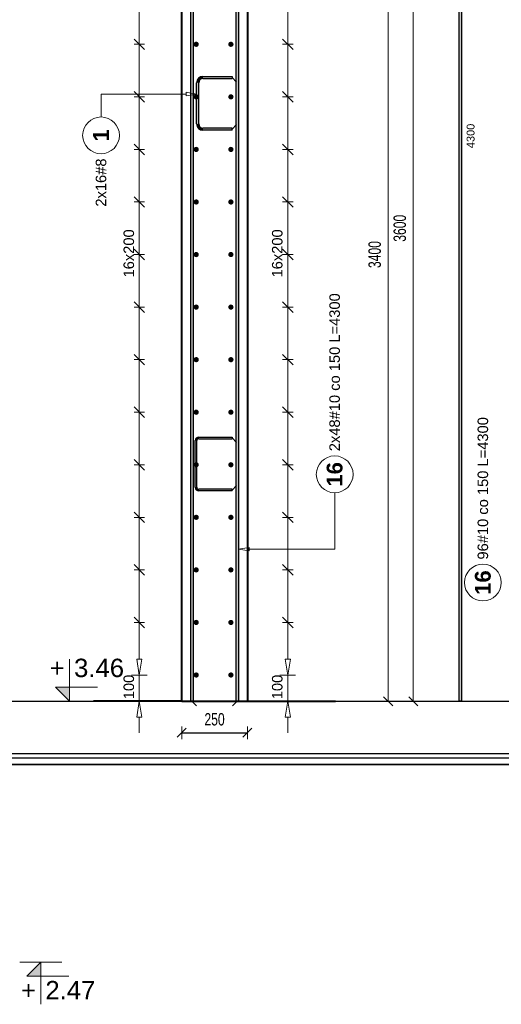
# Model space of a CAD drawing. Extents: x -1474 to 455485, y -101625 to 75879.
# Tile 13 of 40: x 348429 to 350262, y -88506 to -84759. Entities that reach past the tile are written whole.
import ezdxf
from ezdxf.enums import TextEntityAlignment as Align

# ---------------------------------------------------------------- set-up
doc = ezdxf.new("R2010")
doc.units = 0
doc.header["$LTSCALE"] = 10
doc.header["$MEASUREMENT"] = 0
doc.layers.add('P-Linia1', color=3, linetype='Continuous', lineweight=40)
doc.layers.add('P-Wymiar', color=254, linetype='Continuous', lineweight=9)
for name, color, linetype in [('RCAD_kształt pręta', 7, 'Continuous'), ('RCAD_opis kształtu pręta', 7, 'Continuous'), ('RCAD_opis rozkładu', 7, 'Continuous'), ('RCAD_pręt wyrzucony', 130, 'Continuous'), ('RCAD_pręty punktowe', 7, 'Continuous'), ('RCAD_symbole graficzne', 7, 'Continuous')]:
    doc.layers.add(name, color=color, linetype=linetype)
doc.styles.add('ROMANS', font='arial.ttf', dxfattribs={"width": 0.7})
doc.styles.add('style1', font='arial.ttf')
doc.styles.add('style3', font='arialbd.ttf')
doc.dimstyles.new('A25', dxfattribs={"dimscale": 27, "dimtxt": 1.75, "dimasz": 0.05, "dimexe": 0, "dimexo": 0, "dimgap": 1, "dimtad": 1, "dimdec": 4, "dimrnd": 1, "dimdsep": 46, "dimtxsty": 'ROMANS', "dimblk": '[[[[[[[[', "dimcen": 2, "dimdle": 2, "dimse1": 1, "dimse2": 1, "dimclrd": 256, "dimclrt": 1, "dimadec": 0, "dimazin": 0, "dimtfac": 1, "dimtdec": 4, "dimtix": 1, "dimtmove": 2, "dimatfit": 3, "dimldrblk": '[[[[[[[[', "dimfxl": 0, "dimtvp": 0.6, "dimtolj": 1, "dimlwd": -1, "dimarcsym": 0})

# ---------------------------------------------------------------- blocks, each defined once
blk = doc.blocks.new('[[[[[[[[')
at = {"layer": 'P-Wymiar'}
for p, q in [((-12.7, -12.7), (12.7, 12.7)), ((0, 0), (-4.6, 0)), ((0, 18), (0, -18))]:
    blk.add_line(p, q, dxfattribs=at)
blk = doc.blocks.new('*D156')
at = {"layer": 'Defpoints', "color": 0, "transparency": 16777216}
for p in [(349169.5, -83752.9), (349927.1, -83752.9), (349167.7, -87352.9)]:
    blk.add_point(p, dxfattribs=at)
at = {"layer": 'P-Wymiar', "transparency": 16777216}
blk.add_line((349927.1, -87351.6), (349927.1, -83754.3), dxfattribs=at)
at = {"layer": 'P-Wymiar', "transparency": 16777216, "xscale": 1.35, "yscale": 1.35, "zscale": 1.35}
for p, rotation in [((349927.1, -83752.9), 90), ((349927.1, -87352.9), 270)]:
    blk.add_blockref('[[[[[[[[', p, dxfattribs=dict(at, rotation=rotation))
at = {"layer": 'P-Wymiar', "color": 1, "transparency": 16777216, "insert": (349876, -85552.9), "char_height": 47.25, "attachment_point": 5, "rotation": 90, "style": 'ROMANS'}
blk.add_mtext('\\A1;3600', dxfattribs=at)
blk = doc.blocks.new('*D157')
at = {"layer": 'Defpoints', "color": 0, "transparency": 16777216}
for p in [(349692.6, -83952.9), (349059.4, -87352.9), (349831.6, -87352.9)]:
    blk.add_point(p, dxfattribs=at)
at = {"layer": 'P-Wymiar', "transparency": 16777216}
blk.add_line((349831.6, -83954.3), (349831.6, -87351.6), dxfattribs=at)
at = {"layer": 'P-Wymiar', "transparency": 16777216, "xscale": 1.35, "yscale": 1.35, "zscale": 1.35}
for p, rotation in [((349831.6, -83952.9), 90), ((349831.6, -87352.9), 270)]:
    blk.add_blockref('[[[[[[[[', p, dxfattribs=dict(at, rotation=rotation))
at = {"layer": 'P-Wymiar', "color": 1, "transparency": 16777216, "insert": (349780.4, -85652.9), "char_height": 47.25, "attachment_point": 5, "rotation": 90, "style": 'ROMANS'}
blk.add_mtext('\\A1;3400', dxfattribs=at)
blk = doc.blocks.new('*D159')
at = {"transparency": 16777216}
blk.add_line((349047.2, -87472.8), (349294.5, -87472.8), dxfattribs=at)
at = {"layer": 'Defpoints', "color": 0, "transparency": 16777216}
for p in [(349045.8, -86976), (349295.8, -86976), (349295.8, -87472.8)]:
    blk.add_point(p, dxfattribs=at)
at = {"transparency": 16777216, "xscale": 1.35, "yscale": 1.35, "zscale": 1.35, "rotation": 180}
blk.add_blockref('[[[[[[[[', (349045.8, -87472.8), dxfattribs=at)
at = {"transparency": 16777216, "xscale": 1.35, "yscale": 1.35, "zscale": 1.35}
blk.add_blockref('[[[[[[[[', (349295.8, -87472.8), dxfattribs=at)
at = {"color": 1, "transparency": 16777216, "insert": (349170.8, -87421.7), "char_height": 47.25, "attachment_point": 5, "style": 'ROMANS', "bg_fill": 3, "box_fill_scale": 1.25, "bg_fill_color": 256, "bg_fill_true_color": 13158600, "bg_fill_transparency": 0}
blk.add_mtext('\\A1;250', dxfattribs=at)

msp = doc.modelspace()

# ---------------------------------------------------------------- hatches: boundary and pattern name
at = {"layer": 'RCAD_kształt pręta'}
h = msp.add_hatch(color=4, dxfattribs=at)
edge = h.paths.add_edge_path(flags=0)
edge.add_line((349126.39526, -84975.27809), (349126.39526, -84983.27809))
edge.add_arc((349126.39526, -84999.27809), 16, 90, 180)
edge.add_line((349110.39526, -84999.27809), (349102.39526, -84999.27809))
edge.add_arc((349126.39526, -84999.27809), 24, 450, 540, ccw=False)
for points in [[(349126.39526, -84983.27809), (349126.39526, -84975.27809), (349237.39526, -84975.27809), (349237.39526, -84983.27809)], [(349110.39526, -85155.75508), (349102.39526, -85155.75508), (349102.39526, -84999.27809), (349110.39526, -84999.27809)], [(349237.39526, -85171.75508), (349237.39526, -85179.75508), (349126.39526, -85179.75508), (349126.39526, -85171.75508)], [(349103.39526, -86538.62241), (349097.39526, -86538.62241), (349097.39526, -86361.14543), (349103.39526, -86361.14543)], [(349110.89526, -86353.64543), (349110.89526, -86347.64543), (349237.39526, -86347.64543), (349237.39526, -86353.64543)], [(349237.39526, -86546.12241), (349237.39526, -86552.12241), (349110.89526, -86552.12241), (349110.89526, -86546.12241)]]:
    msp.add_hatch(color=4, dxfattribs=at).paths.add_polyline_path(points, flags=0)
h = msp.add_hatch(color=4, dxfattribs=at)
edge = h.paths.add_edge_path(flags=0)
edge.add_line((349102.39526, -85155.75508), (349110.39526, -85155.75508))
edge.add_arc((349126.39526, -85155.75508), 16, -180, -90)
edge.add_line((349126.39526, -85171.75508), (349126.39526, -85179.75508))
edge.add_arc((349126.39526, -85155.75508), 24, 540, 630, ccw=False)
h = msp.add_hatch(color=4, dxfattribs=at)
edge = h.paths.add_edge_path(flags=0)
edge.add_line((349110.89526, -86347.64543), (349110.89526, -86353.64543))
edge.add_arc((349110.89526, -86361.14543), 7.5, 90, 180)
edge.add_line((349103.39526, -86361.14543), (349097.39526, -86361.14543))
edge.add_arc((349110.89526, -86361.14543), 13.5, 450, 540, ccw=False)
h = msp.add_hatch(color=4, dxfattribs=at)
edge = h.paths.add_edge_path(flags=0)
edge.add_line((349097.39526, -86538.62241), (349103.39526, -86538.62241))
edge.add_arc((349110.89526, -86538.62241), 7.5, -180, -90)
edge.add_line((349110.89526, -86546.12241), (349110.89526, -86552.12241))
edge.add_arc((349110.89526, -86538.62241), 13.5, 540, 630, ccw=False)
at = {"layer": 'RCAD_pręt wyrzucony'}
msp.add_hatch(color=4, dxfattribs=at).paths.add_polyline_path([(350100.57017, -83050.27354), (350110.57017, -83050.27354), (350110.57017, -87352.93326), (350100.57017, -87352.93326)], flags=0)
at = {"layer": 'RCAD_pręty punktowe'}
h = msp.add_hatch(color=1, dxfattribs=at)
edge = h.paths.add_edge_path(flags=0)
edge.add_arc((349100.91088, -84852.93326), 10, 0, 360, ccw=False)
h = msp.add_hatch(color=1, dxfattribs=at)
edge = h.paths.add_edge_path(flags=0)
edge.add_arc((349233.08187, -84852.93326), 10, 0, 360, ccw=False)
h = msp.add_hatch(color=1, dxfattribs=at)
edge = h.paths.add_edge_path(flags=0)
edge.add_arc((349100.91088, -85052.93326), 10, 0, 360, ccw=False)
h = msp.add_hatch(color=1, dxfattribs=at)
edge = h.paths.add_edge_path(flags=0)
edge.add_arc((349233.08187, -85052.93326), 10, 0, 360, ccw=False)
h = msp.add_hatch(color=1, dxfattribs=at)
edge = h.paths.add_edge_path(flags=0)
edge.add_arc((349100.91088, -85252.93326), 10, 0, 360, ccw=False)
h = msp.add_hatch(color=1, dxfattribs=at)
edge = h.paths.add_edge_path(flags=0)
edge.add_arc((349233.08187, -85252.93326), 10, 0, 360, ccw=False)
h = msp.add_hatch(color=1, dxfattribs=at)
edge = h.paths.add_edge_path(flags=0)
edge.add_arc((349100.91088, -85452.93326), 10, 0, 360, ccw=False)
h = msp.add_hatch(color=1, dxfattribs=at)
edge = h.paths.add_edge_path(flags=0)
edge.add_arc((349233.08187, -85452.93326), 10, 0, 360, ccw=False)
h = msp.add_hatch(color=1, dxfattribs=at)
edge = h.paths.add_edge_path(flags=0)
edge.add_arc((349100.91088, -85652.93326), 10, 0, 360, ccw=False)
h = msp.add_hatch(color=1, dxfattribs=at)
edge = h.paths.add_edge_path(flags=0)
edge.add_arc((349233.08187, -85652.93326), 10, 0, 360, ccw=False)
h = msp.add_hatch(color=1, dxfattribs=at)
edge = h.paths.add_edge_path(flags=0)
edge.add_arc((349100.91088, -85852.93326), 10, 0, 360, ccw=False)
h = msp.add_hatch(color=1, dxfattribs=at)
edge = h.paths.add_edge_path(flags=0)
edge.add_arc((349233.08187, -85852.93326), 10, 0, 360, ccw=False)
h = msp.add_hatch(color=1, dxfattribs=at)
edge = h.paths.add_edge_path(flags=0)
edge.add_arc((349100.91088, -86052.93326), 10, 0, 360, ccw=False)
h = msp.add_hatch(color=1, dxfattribs=at)
edge = h.paths.add_edge_path(flags=0)
edge.add_arc((349233.08187, -86052.93326), 10, 0, 360, ccw=False)
h = msp.add_hatch(color=1, dxfattribs=at)
edge = h.paths.add_edge_path(flags=0)
edge.add_arc((349100.91088, -86252.93326), 10, 0, 360, ccw=False)
h = msp.add_hatch(color=1, dxfattribs=at)
edge = h.paths.add_edge_path(flags=0)
edge.add_arc((349233.08187, -86252.93326), 10, 0, 360, ccw=False)
h = msp.add_hatch(color=1, dxfattribs=at)
edge = h.paths.add_edge_path(flags=0)
edge.add_arc((349100.91088, -86452.93326), 10, 0, 360, ccw=False)
h = msp.add_hatch(color=1, dxfattribs=at)
edge = h.paths.add_edge_path(flags=0)
edge.add_arc((349233.08187, -86452.93326), 10, 0, 360, ccw=False)
h = msp.add_hatch(color=1, dxfattribs=at)
edge = h.paths.add_edge_path(flags=0)
edge.add_arc((349100.91088, -86652.93326), 10, 0, 360, ccw=False)
h = msp.add_hatch(color=1, dxfattribs=at)
edge = h.paths.add_edge_path(flags=0)
edge.add_arc((349233.08187, -86652.93326), 10, 0, 360, ccw=False)
h = msp.add_hatch(color=1, dxfattribs=at)
edge = h.paths.add_edge_path(flags=0)
edge.add_arc((349100.91088, -86852.93326), 10, 0, 360, ccw=False)
h = msp.add_hatch(color=1, dxfattribs=at)
edge = h.paths.add_edge_path(flags=0)
edge.add_arc((349233.08187, -86852.93326), 10, 0, 360, ccw=False)
at = {"layer": 'RCAD_symbole graficzne'}
for points in [[(348564.96859, -87299.59993), (348618.30192, -87352.93326), (348618.30192, -87299.59993)], [(348455.822, -88399.38404), (348509.15533, -88346.05071), (348509.15533, -88399.38404)]]:
    msp.add_hatch(color=1, dxfattribs=at).paths.add_polyline_path(points, flags=0)

# ---------------------------------------------------------------- linework, layer by layer
at = {"layer": 'Defpoints', "color": 21}
for p in [(232413.86384, -87352.93326), (320503.41994, -87352.93326), (243115.86313, -87551.60185), (331205.41923, -87551.60185), (236236.98521, -87551.60185), (324326.5413, -87551.60185), (294834.79637, -87551.60185), (382924.35247, -87551.60185), (287955.91844, -87551.60185), (376045.47454, -87551.60185), (249492.00924, -87551.60185), (337581.56534, -87551.60185), (242613.13132, -87551.60185), (330702.68742, -87551.60185), (301210.94248, -87551.60185), (389300.49858, -87551.60185), (294332.06456, -87551.60185), (382421.62065, -87551.60185), (280996.13554, -87551.60185), (369085.69163, -87551.60185), (274117.25761, -87551.60185), (362206.81371, -87551.60185), (332715.06877, -87551.60185), (420804.62487, -87551.60185), (325836.19085, -87551.60185), (413925.74694, -87551.60185), (287372.28165, -87551.60185), (375461.83775, -87551.60185), (280493.40372, -87551.60185), (368582.95982, -87551.60185), (339091.21489, -87551.60185), (427180.77098, -87551.60185), (332212.33696, -87551.60185), (420301.89306, -87551.60185), (232413.86384, -87551.93326), (320503.41994, -87551.93326), (225534.98592, -87551.93326), (313624.54202, -87551.93326), (284132.79708, -87551.93326), (372222.35318, -87551.93326), (277253.91915, -87551.93326), (365343.47525, -87551.93326), (238790.00996, -87551.93326), (326879.56605, -87551.93326), (231911.13203, -87551.93326), (320000.68813, -87551.93326), (290508.94319, -87551.93326), (378598.49929, -87551.93326), (283630.06527, -87551.93326), (371719.62137, -87551.93326), (270294.13625, -87551.93326), (358383.69234, -87551.93326), (263415.25832, -87551.93326), (351504.81442, -87551.93326), (322013.06948, -87551.93326), (410102.62558, -87551.93326), (315134.19156, -87551.93326), (403223.74766, -87551.93326), (276670.28236, -87551.93326), (364759.83846, -87551.93326), (269791.40444, -87551.93326), (357880.96053, -87551.93326), (328389.2156, -87551.93326), (416478.7717, -87551.93326), (321510.33767, -87551.93326), (409599.89377, -87551.93326), (243115.86313, -87567.60185), (331205.41923, -87567.60185), (236236.98521, -87567.60185), (324326.5413, -87567.60185), (294834.79637, -87567.60185), (382924.35247, -87567.60185), (287955.91844, -87567.60185), (376045.47454, -87567.60185), (249492.00924, -87567.60185), (337581.56534, -87567.60185), (242613.13132, -87567.60185), (330702.68742, -87567.60185), (301210.94248, -87567.60185), (389300.49858, -87567.60185), (294332.06456, -87567.60185), (382421.62065, -87567.60185), (280996.13554, -87567.60185), (369085.69163, -87567.60185), (274117.25761, -87567.60185), (362206.81371, -87567.60185), (332715.06877, -87567.60185), (420804.62487, -87567.60185), (325836.19085, -87567.60185), (413925.74694, -87567.60185), (287372.28165, -87567.60185), (375461.83775, -87567.60185), (280493.40372, -87567.60185), (368582.95982, -87567.60185), (339091.21489, -87567.60185), (427180.77098, -87567.60185), (332212.33696, -87567.60185), (420301.89306, -87567.60185), (232413.86384, -87567.93326), (320503.41994, -87567.93326), (225534.98592, -87567.93326), (313624.54202, -87567.93326), (284132.79708, -87567.93326), (372222.35318, -87567.93326), (277253.91915, -87567.93326), (365343.47525, -87567.93326), (238790.00996, -87567.93326), (326879.56605, -87567.93326), (231911.13203, -87567.93326), (320000.68813, -87567.93326), (290508.94319, -87567.93326), (378598.49929, -87567.93326), (283630.06527, -87567.93326), (371719.62137, -87567.93326), (270294.13625, -87567.93326), (358383.69234, -87567.93326), (263415.25832, -87567.93326), (351504.81442, -87567.93326), (322013.06948, -87567.93326), (410102.62558, -87567.93326), (315134.19156, -87567.93326), (403223.74766, -87567.93326), (276670.28236, -87567.93326), (364759.83846, -87567.93326), (269791.40444, -87567.93326), (357880.96053, -87567.93326), (328389.2156, -87567.93326), (416478.7717, -87567.93326), (321510.33767, -87567.93326), (409599.89377, -87567.93326), (243115.86313, -87592.60185), (331205.41923, -87592.60185), (236236.98521, -87592.60185), (324326.5413, -87592.60185), (294834.79637, -87592.60185), (382924.35247, -87592.60185), (287955.91844, -87592.60185), (376045.47454, -87592.60185), (249492.00924, -87592.60185), (337581.56534, -87592.60185), (242613.13132, -87592.60185), (330702.68742, -87592.60185), (301210.94248, -87592.60185), (389300.49858, -87592.60185), (294332.06456, -87592.60185), (382421.62065, -87592.60185), (280996.13554, -87592.60185), (369085.69163, -87592.60185), (274117.25761, -87592.60185), (362206.81371, -87592.60185), (332715.06877, -87592.60185), (420804.62487, -87592.60185), (325836.19085, -87592.60185), (413925.74694, -87592.60185), (287372.28165, -87592.60185), (375461.83775, -87592.60185), (280493.40372, -87592.60185), (368582.95982, -87592.60185), (339091.21489, -87592.60185), (427180.77098, -87592.60185), (332212.33696, -87592.60185), (420301.89306, -87592.60185), (232413.86384, -87592.93326), (320503.41994, -87592.93326), (225534.98592, -87592.93326), (313624.54202, -87592.93326), (284132.79708, -87592.93326), (372222.35318, -87592.93326), (277253.91915, -87592.93326), (365343.47525, -87592.93326), (238790.00996, -87592.93326), (326879.56605, -87592.93326), (231911.13203, -87592.93326), (320000.68813, -87592.93326), (290508.94319, -87592.93326), (378598.49929, -87592.93326), (283630.06527, -87592.93326), (371719.62137, -87592.93326), (270294.13625, -87592.93326), (358383.69234, -87592.93326), (263415.25832, -87592.93326), (351504.81442, -87592.93326), (322013.06948, -87592.93326), (410102.62558, -87592.93326), (315134.19156, -87592.93326), (403223.74766, -87592.93326), (276670.28236, -87592.93326), (364759.83846, -87592.93326), (269791.40444, -87592.93326), (357880.96053, -87592.93326), (328389.2156, -87592.93326), (416478.7717, -87592.93326), (321510.33767, -87592.93326), (409599.89377, -87592.93326)]:
    msp.add_xline(p, (1, 0), dxfattribs=at)
at = {"layer": 'P-Linia1'}
for p, q in [((349045.81133, -87352.93326), (349045.81133, -83752.93326)), ((349295.81133, -83952.93326), (349295.81133, -87352.93326))]:
    msp.add_line(p, q, dxfattribs=at)
for points in [[(349045.81133, -87352.93326), (348710.69044, -87352.93326)], [(349045.81133, -87352.93326), (349295.81133, -87352.93326)], [(349295.81133, -87352.93326), (349630.93221, -87352.93326)]]:
    msp.add_lwpolyline(points, dxfattribs=at)
at = {"layer": 'RCAD_kształt pręta', "color": 4}
for p, q in [((349126.39526, -84975.27809), (349237.39526, -84975.27809)), ((349237.39526, -84975.27809), (349237.39526, -84983.27809)), ((349102.39526, -85155.75508), (349102.39526, -84999.27809)), ((349110.39526, -85155.75508), (349110.39526, -84999.27809)), ((349126.39526, -84983.27809), (349237.39526, -84983.27809)), ((349237.39526, -85171.75508), (349126.39526, -85171.75508)), ((349237.39526, -85179.75508), (349126.39526, -85179.75508)), ((349237.39526, -85179.75508), (349237.39526, -85171.75508)), ((349097.39526, -86538.62241), (349097.39526, -86361.14543)), ((349103.39526, -86538.62241), (349103.39526, -86361.14543)), ((349110.89526, -86347.64543), (349237.39526, -86347.64543)), ((349110.89526, -86353.64543), (349237.39526, -86353.64543)), ((349237.39526, -86347.64543), (349237.39526, -86353.64543)), ((349237.39526, -86546.12241), (349110.89526, -86546.12241)), ((349237.39526, -86552.12241), (349237.39526, -86546.12241)), ((349237.39526, -86552.12241), (349110.89526, -86552.12241))]:
    msp.add_line(p, q, dxfattribs=at)
at = {"layer": 'RCAD_kształt pręta', "color": 2, "lineweight": 5}
for p, q in [((349237.39526, -84979.27809), (349254.89526, -84996.77809)), ((349237.39526, -85175.75508), (349254.89526, -85158.25508)), ((349237.39526, -86350.64543), (349254.89526, -86368.14543)), ((349237.39526, -86549.12241), (349254.89526, -86531.62241))]:
    msp.add_line(p, q, dxfattribs=at)
at = {"layer": 'RCAD_kształt pręta', "color": 4}
for centre, radius, start, end in [((349126.39526, -84999.27809), 24, 90, 180), ((349126.39526, -84999.27809), 16, 90, 180), ((349126.39526, -85155.75508), 24, 180, 270), ((349126.39526, -85155.75508), 16, 180, 270), ((349110.89526, -86361.14543), 13.5, 90, 180), ((349110.89526, -86361.14543), 7.5, 90, 180), ((349110.89526, -86538.62241), 13.5, 180, 270), ((349110.89526, -86538.62241), 7.5, 180, 270)]:
    msp.add_arc(centre, radius, start, end, dxfattribs=at)
at = {"layer": 'RCAD_opis kształtu pręta', "color": 8, "lineweight": 0}
for p, q in [((348738.75577, -85042.18187), (349062.39526, -85042.18187)), ((348738.75577, -85042.18187), (348738.75577, -85129.4199)), ((349062.39526, -85035.5152), (349102.39526, -85042.18187)), ((349062.39526, -85035.5152), (349062.39526, -85048.84854)), ((349102.39526, -85042.18187), (349062.39526, -85048.84854)), ((349628.0728, -86774.04944), (349628.0728, -86559.30508)), ((349262.23743, -86774.04944), (349302.23743, -86767.38278)), ((349302.23743, -86780.71611), (349262.23743, -86774.04944)), ((349302.23743, -86780.71611), (349302.23743, -86767.38278)), ((349628.0728, -86774.04944), (349302.23743, -86774.04944))]:
    msp.add_line(p, q, dxfattribs=at)
for centre in [(348738.75577, -85199.4199), (349628.0728, -86489.30508)]:
    msp.add_circle(centre, 70, dxfattribs=at)
at = {"layer": 'RCAD_opis rozkładu', "color": 8, "lineweight": 0}
for p, q in [((348884.48924, -84852.93326), (348884.48924, -84652.93326)), ((349449.50351, -84852.93326), (349449.50351, -84652.93326)), ((348904.48924, -84872.93326), (348864.48924, -84832.93326)), ((348864.48924, -84852.93326), (348904.48924, -84852.93326)), ((348884.48924, -85052.93326), (348884.48924, -84852.93326)), ((349469.50351, -84872.93326), (349429.50351, -84832.93326)), ((349469.50351, -84852.93326), (349429.50351, -84852.93326)), ((349449.50351, -85052.93326), (349449.50351, -84852.93326)), ((348904.48924, -85072.93326), (348864.48924, -85032.93326)), ((348864.48924, -85052.93326), (348904.48924, -85052.93326)), ((348884.48924, -85252.93326), (348884.48924, -85052.93326)), ((349469.50351, -85072.93326), (349429.50351, -85032.93326)), ((349469.50351, -85052.93326), (349429.50351, -85052.93326)), ((349449.50351, -85252.93326), (349449.50351, -85052.93326)), ((348904.48924, -85272.93326), (348864.48924, -85232.93326)), ((349469.50351, -85272.93326), (349429.50351, -85232.93326)), ((348864.48924, -85252.93326), (348904.48924, -85252.93326)), ((348884.48924, -85452.93326), (348884.48924, -85252.93326)), ((349469.50351, -85252.93326), (349429.50351, -85252.93326)), ((349449.50351, -85452.93326), (349449.50351, -85252.93326)), ((348904.48924, -85472.93326), (348864.48924, -85432.93326)), ((348864.48924, -85452.93326), (348904.48924, -85452.93326)), ((348884.48924, -85652.93326), (348884.48924, -85452.93326)), ((349469.50351, -85472.93326), (349429.50351, -85432.93326)), ((349469.50351, -85452.93326), (349429.50351, -85452.93326)), ((349449.50351, -85652.93326), (349449.50351, -85452.93326)), ((348904.48924, -85672.93326), (348864.48924, -85632.93326)), ((349469.50351, -85672.93326), (349429.50351, -85632.93326)), ((348864.48924, -85652.93326), (348904.48924, -85652.93326)), ((348884.48924, -85752.93326), (348884.48924, -85652.93326)), ((349469.50351, -85652.93326), (349429.50351, -85652.93326)), ((349449.50351, -85752.93326), (349449.50351, -85652.93326)), ((348884.48924, -85752.93326), (348884.48924, -85852.93326)), ((349449.50351, -85752.93326), (349449.50351, -85852.93326)), ((348864.48924, -85832.93326), (348904.48924, -85872.93326)), ((349429.50351, -85832.93326), (349469.50351, -85872.93326)), ((348864.48924, -85852.93326), (348904.48924, -85852.93326)), ((348884.48924, -85852.93326), (348884.48924, -86052.93326)), ((349469.50351, -85852.93326), (349429.50351, -85852.93326)), ((349449.50351, -85852.93326), (349449.50351, -86052.93326)), ((348864.48924, -86032.93326), (348904.48924, -86072.93326)), ((348864.48924, -86052.93326), (348904.48924, -86052.93326)), ((348884.48924, -86052.93326), (348884.48924, -86252.93326)), ((349429.50351, -86032.93326), (349469.50351, -86072.93326)), ((349469.50351, -86052.93326), (349429.50351, -86052.93326)), ((349449.50351, -86052.93326), (349449.50351, -86252.93326)), ((348864.48924, -86232.93326), (348904.48924, -86272.93326)), ((349429.50351, -86232.93326), (349469.50351, -86272.93326)), ((348864.48924, -86252.93326), (348904.48924, -86252.93326)), ((348884.48924, -86252.93326), (348884.48924, -86452.93326)), ((349469.50351, -86252.93326), (349429.50351, -86252.93326)), ((349449.50351, -86252.93326), (349449.50351, -86452.93326)), ((348864.48924, -86432.93326), (348904.48924, -86472.93326)), ((349429.50351, -86432.93326), (349469.50351, -86472.93326)), ((348864.48924, -86452.93326), (348904.48924, -86452.93326)), ((348884.48924, -86452.93326), (348884.48924, -86652.93326)), ((349469.50351, -86452.93326), (349429.50351, -86452.93326)), ((349449.50351, -86452.93326), (349449.50351, -86652.93326)), ((348864.48924, -86632.93326), (348904.48924, -86672.93326)), ((348864.48924, -86652.93326), (348904.48924, -86652.93326)), ((348884.48924, -86652.93326), (348884.48924, -86852.93326)), ((349429.50351, -86632.93326), (349469.50351, -86672.93326)), ((349469.50351, -86652.93326), (349429.50351, -86652.93326)), ((349449.50351, -86652.93326), (349449.50351, -86852.93326)), ((348864.48924, -86832.93326), (348904.48924, -86872.93326)), ((349429.50351, -86832.93326), (349469.50351, -86872.93326)), ((348864.48924, -86852.93326), (348904.48924, -86852.93326)), ((348884.48924, -86852.93326), (348884.48924, -87052.93326)), ((349469.50351, -86852.93326), (349429.50351, -86852.93326)), ((349449.50351, -86852.93326), (349449.50351, -87052.93326)), ((348864.48924, -87032.93326), (348904.48924, -87072.93326)), ((349429.50351, -87032.93326), (349469.50351, -87072.93326)), ((348864.48924, -87052.93326), (348904.48924, -87052.93326)), ((348884.48924, -87052.93326), (348884.48924, -87192.93326)), ((349469.50351, -87052.93326), (349429.50351, -87052.93326)), ((349449.50351, -87052.93326), (349449.50351, -87192.93326)), ((348884.48924, -87252.93326), (348874.48924, -87192.93326)), ((348894.48924, -87192.93326), (348874.48924, -87192.93326)), ((348894.48924, -87192.93326), (348884.48924, -87252.93326)), ((349449.50351, -87252.93326), (349439.50351, -87192.93326)), ((349459.50351, -87192.93326), (349439.50351, -87192.93326)), ((349459.50351, -87192.93326), (349449.50351, -87252.93326)), ((348854.48924, -87252.93326), (348914.48924, -87252.93326)), ((348884.48924, -87252.93326), (348884.48924, -87352.93326)), ((349479.50351, -87252.93326), (349419.50351, -87252.93326)), ((349449.50351, -87252.93326), (349449.50351, -87352.93326)), ((348914.48924, -87352.93326), (348854.48924, -87352.93326)), ((348874.48924, -87412.93326), (348884.48924, -87352.93326)), ((348884.48924, -87352.93326), (348894.48924, -87412.93326)), ((349479.50351, -87352.93326), (349419.50351, -87352.93326)), ((349439.50351, -87412.93326), (349449.50351, -87352.93326)), ((349449.50351, -87352.93326), (349459.50351, -87412.93326)), ((348874.48924, -87412.93326), (348894.48924, -87412.93326)), ((348884.48924, -87472.93326), (348884.48924, -87412.93326)), ((349439.50351, -87412.93326), (349459.50351, -87412.93326)), ((349449.50351, -87472.93326), (349449.50351, -87412.93326))]:
    msp.add_line(p, q, dxfattribs=at)
at = {"layer": 'RCAD_pręt wyrzucony', "color": 4}
for p, q in [((350100.57017, -83050.27354), (350100.57017, -87352.93326)), ((350110.57017, -83050.27354), (350110.57017, -87352.93326)), ((350110.57017, -87352.93326), (350100.57017, -87352.93326))]:
    msp.add_line(p, q, dxfattribs=at)
at = {"layer": 'RCAD_pręt wyrzucony', "color": 8, "lineweight": 0}
msp.add_circle((350192.23607, -86901.24633), 70, dxfattribs=at)
at = {"layer": 'RCAD_symbole graficzne', "color": 1, "lineweight": 0}
for p, q in [((348618.30192, -87352.93326), (348618.30192, -87192.93326)), ((348724.96859, -87299.59993), (348564.96859, -87299.59993)), ((348564.96859, -87299.59993), (348618.30192, -87352.93326)), ((348698.30192, -87352.93326), (348538.30192, -87352.93326)), ((348589.15533, -88346.05071), (348429.15533, -88346.05071)), ((348455.822, -88399.38404), (348509.15533, -88346.05071)), ((348509.15533, -88346.05071), (348509.15533, -88506.05071)), ((348615.822, -88399.38404), (348455.822, -88399.38404))]:
    msp.add_line(p, q, dxfattribs=at)

# ---------------------------------------------------------------- texts
at = {"layer": 'RCAD_opis kształtu pręta', "color": 1, "attachment_point": 5, "rotation": 90}
for s, insert, char_height, style in [('1', (348738.75577, -85199.4199), 60, 'style3'), ('2x16#8  ', (348738.75577, -85379.03791), 40, 'style1'), ('2x48#10 co 150 L=4300', (349628.0728, -86100.83304), 40, 'style1'), ('16', (349628.0728, -86489.30508), 60, 'style3')]:
    msp.add_mtext(s, dxfattribs=dict(at, insert=insert, char_height=char_height, style=style))
at = {"layer": 'RCAD_opis rozkładu', "color": 2, "char_height": 40, "attachment_point": 7, "rotation": 90, "style": 'style1'}
for s, insert in [('16x200', (348864.91216, -85740.21839)), ('16x200', (349429.92643, -85740.21839)), ('100', (348864.91216, -87345.17065)), ('100', (349429.92643, -87345.17065))]:
    msp.add_mtext(s, dxfattribs=dict(at, insert=insert))
at = {"layer": 'RCAD_pręt wyrzucony', "color": 1, "attachment_point": 5, "rotation": 90}
for s, insert, char_height, style in [('4300', (350145.57017, -85201.6034), 30, 'style1'), ('16', (350192.23607, -86901.24633), 60, 'style3')]:
    msp.add_mtext(s, dxfattribs=dict(at, insert=insert, char_height=char_height, style=style))
at = {"layer": 'RCAD_pręt wyrzucony', "color": 2, "insert": (350192.23607, -86542.62423), "char_height": 40, "attachment_point": 5, "rotation": 90, "style": 'style1'}
msp.add_mtext('96#10 co 150 L=4300', dxfattribs=at)
at = {"layer": 'RCAD_symbole graficzne', "color": 2, "style": 'style1'}
msp.add_text('3.46 ', height=70, dxfattribs=at).set_placement((348636.0797, -87281.82215), align=Align.BOTTOM_LEFT)
msp.add_text('+', height=70, dxfattribs=at).set_placement((348600.52415, -87281.82215), align=Align.BOTTOM_RIGHT)
msp.add_text('2.47 ', height=70, dxfattribs=at).set_placement((348526.93311, -88417.16182), align=Align.TOP_LEFT)
msp.add_text('+', height=70, dxfattribs=at).set_placement((348491.37756, -88417.16182), align=Align.TOP_RIGHT)

# ---------------------------------------------------------------- dimensions: what is measured, and where the dimension line sits
at = {"layer": 'P-Wymiar'}
for base, p1, p2, picture, middle in [((349927.10136, -83752.93326), (349167.70565, -87352.93326), (349169.52472, -83752.93326), '*D156', (349875.96067, -85552.93326)), ((349831.56117, -87352.93326), (349692.56515, -83952.93326), (349059.36395, -87352.93326), '*D157', (349780.42048, -85652.93326))]:
    dim = msp.add_linear_dim(base=base, p1=p1, p2=p2, angle=90, dimstyle='A25', dxfattribs=at)
    dim.commit()
    dim.dimension.update_dxf_attribs({"geometry": picture, "text_midpoint": middle})

# ---------------------------------------------------------------- next in the draw order: dimensions: what is measured, and where the dimension line sits
dim = msp.add_linear_dim(base=(349295.81133, -87472.78791), p1=(349045.81133, -86975.99296), p2=(349295.81133, -86975.99296), dimstyle='A25', override={"dimfxl": 160, "dimfxlon": 1, "dimtfill": 1})
dim.commit()
dim.dimension.update_dxf_attribs({"geometry": '*D159', "text_midpoint": (349170.81133, -87421.66334)})

# ---------------------------------------------------------------- next in the draw order: hatches: boundary and pattern name
at = {"layer": 'RCAD_kształt pręta'}
for points in [[(349079.38522, -83050.27354), (349089.38522, -83050.27354), (349089.38522, -87352.93326), (349079.38522, -87352.93326)], [(349252.23743, -83050.27354), (349262.23743, -83050.27354), (349262.23743, -87352.93326), (349252.23743, -87352.93326)]]:
    msp.add_hatch(color=4, dxfattribs=at).paths.add_polyline_path(points, flags=0)
at = {"layer": 'RCAD_pręty punktowe'}
h = msp.add_hatch(color=1, dxfattribs=at)
edge = h.paths.add_edge_path(flags=0)
edge.add_arc((349100.91088, -87052.93326), 10, 0, 360, ccw=False)
h = msp.add_hatch(color=1, dxfattribs=at)
edge = h.paths.add_edge_path(flags=0)
edge.add_arc((349233.08187, -87052.93326), 10, 0, 360, ccw=False)
h = msp.add_hatch(color=1, dxfattribs=at)
edge = h.paths.add_edge_path(flags=0)
edge.add_arc((349100.91088, -87252.93326), 10, 0, 360, ccw=False)
h = msp.add_hatch(color=1, dxfattribs=at)
edge = h.paths.add_edge_path(flags=0)
edge.add_arc((349233.08187, -87252.93326), 10, 0, 360, ccw=False)

# ---------------------------------------------------------------- next in the draw order: linework, layer by layer
at = {"layer": 'Defpoints', "color": 21}
for p in [(243115.86313, -87352.60185), (331205.41923, -87352.60185), (236236.98521, -87352.60185), (324326.5413, -87352.60185), (294834.79637, -87352.60185), (382924.35247, -87352.60185), (287955.91844, -87352.60185), (376045.47454, -87352.60185), (249492.00924, -87352.60185), (337581.56534, -87352.60185), (242613.13132, -87352.60185), (330702.68742, -87352.60185), (301210.94248, -87352.60185), (389300.49858, -87352.60185), (294332.06456, -87352.60185), (382421.62065, -87352.60185), (280996.13554, -87352.60185), (369085.69163, -87352.60185), (274117.25761, -87352.60185), (362206.81371, -87352.60185), (332715.06877, -87352.60185), (420804.62487, -87352.60185), (325836.19085, -87352.60185), (413925.74694, -87352.60185), (287372.28165, -87352.60185), (375461.83775, -87352.60185), (280493.40372, -87352.60185), (368582.95982, -87352.60185), (339091.21489, -87352.60185), (427180.77098, -87352.60185), (332212.33696, -87352.60185), (420301.89306, -87352.60185), (225534.98592, -87352.93326), (313624.54202, -87352.93326), (284132.79708, -87352.93326), (372222.35318, -87352.93326), (277253.91915, -87352.93326), (365343.47525, -87352.93326), (238790.00996, -87352.93326), (326879.56605, -87352.93326), (231911.13203, -87352.93326), (320000.68813, -87352.93326), (290508.94319, -87352.93326), (378598.49929, -87352.93326), (283630.06527, -87352.93326), (371719.62137, -87352.93326), (270294.13625, -87352.93326), (358383.69234, -87352.93326), (263415.25832, -87352.93326), (351504.81442, -87352.93326), (322013.06948, -87352.93326), (410102.62558, -87352.93326), (315134.19156, -87352.93326), (403223.74766, -87352.93326), (276670.28236, -87352.93326), (364759.83846, -87352.93326), (269791.40444, -87352.93326), (357880.96053, -87352.93326), (328389.2156, -87352.93326), (416478.7717, -87352.93326), (321510.33767, -87352.93326), (409599.89377, -87352.93326)]:
    msp.add_xline(p, (1, 0), dxfattribs=at)
at = {"layer": 'RCAD_kształt pręta', "color": 4}
for p, q in [((349079.38522, -83050.27354), (349079.38522, -87352.93326)), ((349089.38522, -83050.27354), (349089.38522, -87352.93326)), ((349252.23743, -83050.27354), (349252.23743, -87352.93326)), ((349262.23743, -83050.27354), (349262.23743, -87352.93326)), ((349089.38522, -87352.93326), (349079.38522, -87352.93326)), ((349262.23743, -87352.93326), (349252.23743, -87352.93326))]:
    msp.add_line(p, q, dxfattribs=at)
at = {"layer": 'RCAD_kształt pręta', "color": 2, "lineweight": 5}
for p, q in [((349084.38522, -87352.93326), (349101.88522, -87370.43326)), ((349257.23743, -87352.93326), (349239.73743, -87370.43326))]:
    msp.add_line(p, q, dxfattribs=at)

doc.saveas('drawing.dxf')
